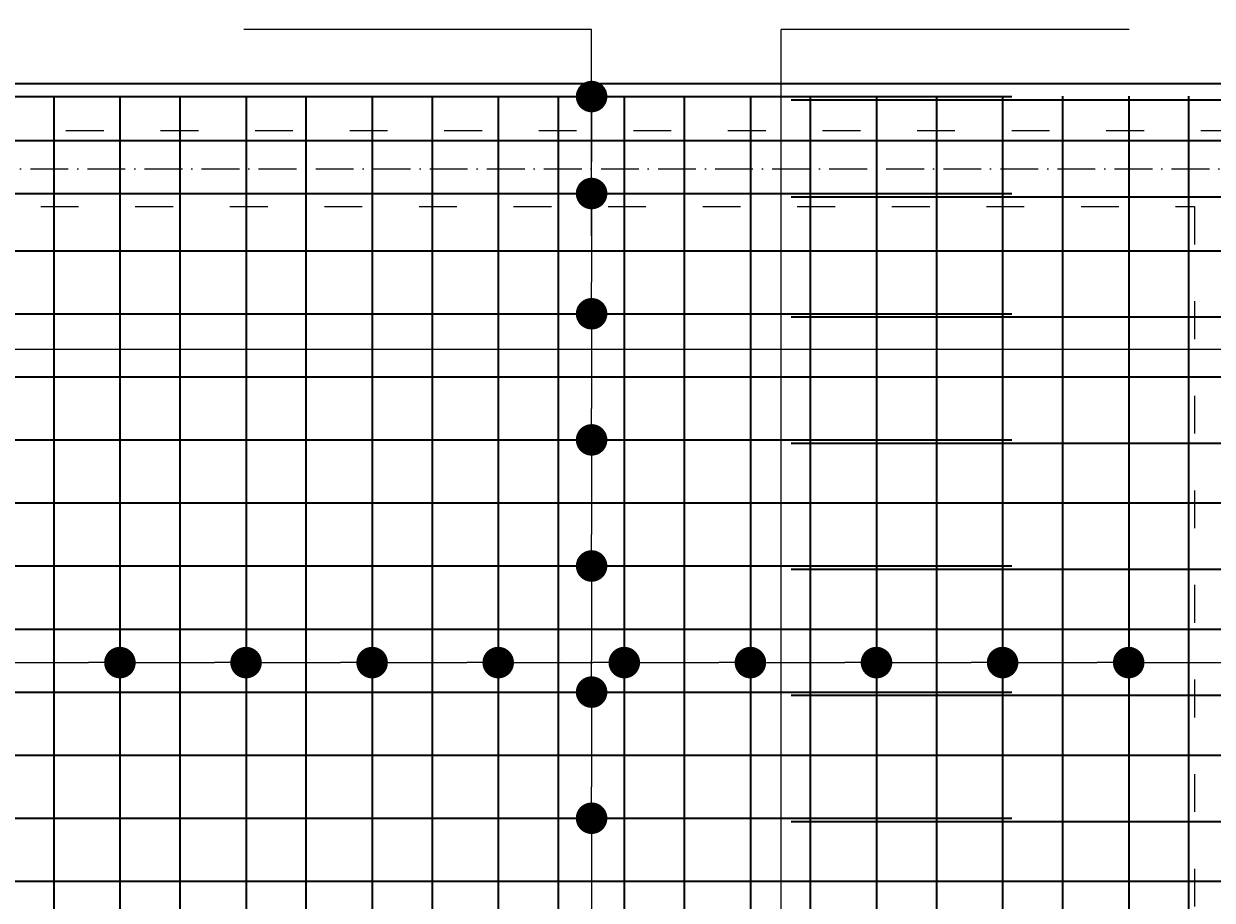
# Model space of a CAD drawing. Header units: millimetres. Extents: x 300938 to 312016, y 11971 to 20881.
# Tile 145 of 239: x 306687 to 307064, y 19347 to 19625. Entities that reach past the tile are written whole.
import ezdxf

# ---------------------------------------------------------------- set-up
doc = ezdxf.new("R2010")
doc.units = ezdxf.units.MM
doc.linetypes.add('ACAD_ISO03W100', pattern=[30, 12, -18])
doc.linetypes.add('ACAD_ISO10W100', pattern=[18, 12, -3, 0, -3])
for name, color, linetype, lineweight in [('konstrukcja', 3, 'Continuous', 35), ('konstrukcja wymiary', 1, 'Continuous', 13), ('osie', 5, 'ACAD_ISO10W100', 13), ('zbrojenie płyty', 141, 'Continuous', 35)]:
    doc.layers.add(name, color=color, linetype=linetype, lineweight=lineweight)
doc.layers.add('przerywane', color=6, linetype='ACAD_ISO03W100')
doc.styles.add('KONSTRUKCJA', font='romand.shx', dxfattribs={"oblique": 10})
doc.styles.get("Standard").update_dxf_attribs({"font": 'romand.shx', "oblique": 10})
doc.dimstyles.new('150', dxfattribs={"dimtxt": 10, "dimasz": 7, "dimexe": 1.25, "dimexo": 0.625, "dimgap": 3, "dimtad": 1, "dimdec": 0, "dimrnd": 0.5, "dimtxsty": 'KONSTRUKCJA', "dimblk": 'ARCHTICK', "dimcen": 2.5, "dimadec": 0, "dimazin": 0, "dimtfac": 1, "dimtdec": 0, "dimtix": 1, "dimtmove": 0, "dimatfit": 3, "dimfxl": 4, "dimfxlon": 1, "dimarcsym": 0})
doc.dimstyles.new('kropki', dxfattribs={"dimtxt": 0.001, "dimasz": 10, "dimexe": 1.25, "dimexo": 0.625, "dimgap": 1, "dimtad": 1, "dimtxsty": 'Standard', "dimblk": 'DOT', "dimcen": 2.5, "dimadec": 0, "dimazin": 0, "dimtfac": 1, "dimtmove": 0, "dimatfit": 3, "dimfxl": 1, "dimfxlon": 1, "dimarcsym": 0})

# ---------------------------------------------------------------- blocks, each defined once
blk = doc.blocks.new('_ArchTick')
at = {"color": 0, "linetype": 'ByBlock', "lineweight": 13, "const_width": 0.15}
blk.add_lwpolyline([(-0.5, -0.5), (0.5, 0.5)], dxfattribs=at)
blk = doc.blocks.new('*D375')
at = {"layer": 'Defpoints', "color": 0, "transparency": 16777216}
for p in [(306650.44, 19685.58), (306650.44, 19591.22), (307070.44, 19591.22)]:
    blk.add_point(p, dxfattribs=at)
at = {"layer": 'konstrukcja wymiary', "color": 0, "lineweight": -2, "transparency": 16777216}
for p, q in [((306650.44, 19681.58), (306650.44, 19686.83)), ((307070.44, 19685.58), (306650.44, 19685.58)), ((307070.44, 19681.58), (307070.44, 19686.83))]:
    blk.add_line(p, q, dxfattribs=at)
at = {"layer": 'konstrukcja wymiary', "color": 0, "lineweight": -2, "transparency": 16777216, "xscale": 7, "yscale": 7, "zscale": 7, "rotation": 180}
blk.add_blockref('_ArchTick', (306650.44, 19685.58), dxfattribs=at)
at = {"layer": 'konstrukcja wymiary', "color": 0, "lineweight": -2, "transparency": 16777216, "xscale": 7, "yscale": 7, "zscale": 7}
blk.add_blockref('_ArchTick', (307070.44, 19685.58), dxfattribs=at)
at = {"layer": 'konstrukcja wymiary', "color": 0, "transparency": 16777216, "insert": (306860.44, 19693.58), "char_height": 10, "attachment_point": 5, "style": 'KONSTRUKCJA'}
blk.add_mtext('420', dxfattribs=at)
blk = doc.blocks.new('*D376')
at = {"layer": 'Defpoints', "color": 0, "transparency": 16777216}
for p in [(308437.44, 19715.58), (306623.44, 19606.22), (308437.44, 19606.22)]:
    blk.add_point(p, dxfattribs=at)
at = {"layer": 'konstrukcja wymiary', "color": 0, "lineweight": -2, "transparency": 16777216}
for p, q in [((306623.44, 19711.58), (306623.44, 19716.83)), ((306623.44, 19715.58), (308437.44, 19715.58)), ((308437.44, 19711.58), (308437.44, 19716.83))]:
    blk.add_line(p, q, dxfattribs=at)
at = {"layer": 'konstrukcja wymiary', "color": 0, "lineweight": -2, "transparency": 16777216, "xscale": 7, "yscale": 7, "zscale": 7, "rotation": 180}
blk.add_blockref('_ArchTick', (306623.44, 19715.58), dxfattribs=at)
at = {"layer": 'konstrukcja wymiary', "color": 0, "lineweight": -2, "transparency": 16777216, "xscale": 7, "yscale": 7, "zscale": 7}
blk.add_blockref('_ArchTick', (308437.44, 19715.58), dxfattribs=at)
at = {"layer": 'konstrukcja wymiary', "color": 0, "transparency": 16777216, "insert": (307530.44, 19723.58), "char_height": 10, "attachment_point": 5, "style": 'KONSTRUKCJA'}
blk.add_mtext('1814', dxfattribs=at)
blk = doc.blocks.new('_Dot')
at = {"color": 0, "linetype": 'ByBlock', "lineweight": -2}
blk.add_line((-0.5, 0), (-1, 0), dxfattribs=at)
at = {"color": 0, "linetype": 'ByBlock', "const_width": 0.5}
blk.add_lwpolyline([(-0.25, 0, 1), (0.25, 0, 1)], format="xyb", close=True, dxfattribs=at)
blk = doc.blocks.new('*D377')
at = {"layer": 'Defpoints', "color": 0, "transparency": 16777216}
for p in [(306856.56, 19602.14), (306856.56, 19571.38), (306867.19, 19571.38)]:
    blk.add_point(p, dxfattribs=at)
at = {"layer": 'konstrukcja wymiary', "color": 0, "lineweight": -2, "transparency": 16777216}
for p, q in [((306866.19, 19602.14), (306868.44, 19602.14)), ((306867.19, 19592.14), (306867.19, 19581.38)), ((306866.19, 19571.38), (306868.44, 19571.38))]:
    blk.add_line(p, q, dxfattribs=at)
at = {"layer": 'konstrukcja wymiary', "color": 0, "lineweight": -2, "transparency": 16777216, "xscale": 10, "yscale": 10, "zscale": 10}
for p, rotation in [((306867.19, 19602.14), 90), ((306867.19, 19571.38), 270)]:
    blk.add_blockref('_Dot', p, dxfattribs=dict(at, rotation=rotation))
at = {"layer": 'konstrukcja wymiary', "color": 0, "transparency": 16777216, "insert": (306866.19, 19586.76), "char_height": 0.001, "attachment_point": 5, "rotation": 90}
blk.add_mtext('30,77', dxfattribs=at)
blk = doc.blocks.new('*D378')
at = {"layer": 'Defpoints', "color": 0, "transparency": 16777216}
for p in [(306856.56, 19571.38), (306837.56, 19533.24), (306867.19, 19533.24)]:
    blk.add_point(p, dxfattribs=at)
at = {"layer": 'konstrukcja wymiary', "color": 0, "lineweight": -2, "transparency": 16777216}
for p, q in [((306866.19, 19571.38), (306868.44, 19571.38)), ((306867.19, 19561.38), (306867.19, 19543.24)), ((306866.19, 19533.24), (306868.44, 19533.24))]:
    blk.add_line(p, q, dxfattribs=at)
at = {"layer": 'konstrukcja wymiary', "color": 0, "lineweight": -2, "transparency": 16777216, "xscale": 10, "yscale": 10, "zscale": 10}
for p, rotation in [((306867.19, 19571.38), 90), ((306867.19, 19533.24), 270)]:
    blk.add_blockref('_Dot', p, dxfattribs=dict(at, rotation=rotation))
at = {"layer": 'konstrukcja wymiary', "color": 0, "transparency": 16777216, "insert": (306866.19, 19552.31), "char_height": 0.001, "attachment_point": 5, "rotation": 90}
blk.add_mtext('38,13', dxfattribs=at)
blk = doc.blocks.new('*D379')
at = {"layer": 'Defpoints', "color": 0, "transparency": 16777216}
for p in [(306837.56, 19533.24), (306856.56, 19493.24), (306867.19, 19493.24)]:
    blk.add_point(p, dxfattribs=at)
at = {"layer": 'konstrukcja wymiary', "color": 0, "lineweight": -2, "transparency": 16777216}
for p, q in [((306866.19, 19533.24), (306868.44, 19533.24)), ((306867.19, 19523.24), (306867.19, 19503.24)), ((306866.19, 19493.24), (306868.44, 19493.24))]:
    blk.add_line(p, q, dxfattribs=at)
at = {"layer": 'konstrukcja wymiary', "color": 0, "lineweight": -2, "transparency": 16777216, "xscale": 10, "yscale": 10, "zscale": 10}
for p, rotation in [((306867.19, 19533.24), 90), ((306867.19, 19493.24), 270)]:
    blk.add_blockref('_Dot', p, dxfattribs=dict(at, rotation=rotation))
at = {"layer": 'konstrukcja wymiary', "color": 0, "transparency": 16777216, "insert": (306866.19, 19513.24), "char_height": 0.001, "attachment_point": 5, "rotation": 90}
blk.add_mtext('40', dxfattribs=at)
blk = doc.blocks.new('*D380')
at = {"layer": 'Defpoints', "color": 0, "transparency": 16777216}
for p in [(306856.56, 19493.24), (306856.56, 19453.24), (306867.19, 19453.24)]:
    blk.add_point(p, dxfattribs=at)
at = {"layer": 'konstrukcja wymiary', "color": 0, "lineweight": -2, "transparency": 16777216}
for p, q in [((306866.19, 19493.24), (306868.44, 19493.24)), ((306867.19, 19483.24), (306867.19, 19463.24)), ((306866.19, 19453.24), (306868.44, 19453.24))]:
    blk.add_line(p, q, dxfattribs=at)
at = {"layer": 'konstrukcja wymiary', "color": 0, "lineweight": -2, "transparency": 16777216, "xscale": 10, "yscale": 10, "zscale": 10}
for p, rotation in [((306867.19, 19493.24), 90), ((306867.19, 19453.24), 270)]:
    blk.add_blockref('_Dot', p, dxfattribs=dict(at, rotation=rotation))
at = {"layer": 'konstrukcja wymiary', "color": 0, "transparency": 16777216, "insert": (306866.19, 19473.24), "char_height": 0.001, "attachment_point": 5, "rotation": 90}
blk.add_mtext('40', dxfattribs=at)
blk = doc.blocks.new('*D381')
at = {"layer": 'Defpoints', "color": 0, "transparency": 16777216}
for p in [(306856.56, 19453.24), (306856.56, 19413.24), (306867.19, 19413.24)]:
    blk.add_point(p, dxfattribs=at)
at = {"layer": 'konstrukcja wymiary', "color": 0, "lineweight": -2, "transparency": 16777216}
for p, q in [((306866.19, 19453.24), (306868.44, 19453.24)), ((306867.19, 19443.24), (306867.19, 19423.24)), ((306866.19, 19413.24), (306868.44, 19413.24))]:
    blk.add_line(p, q, dxfattribs=at)
at = {"layer": 'konstrukcja wymiary', "color": 0, "lineweight": -2, "transparency": 16777216, "xscale": 10, "yscale": 10, "zscale": 10}
for p, rotation in [((306867.19, 19453.24), 90), ((306867.19, 19413.24), 270)]:
    blk.add_blockref('_Dot', p, dxfattribs=dict(at, rotation=rotation))
at = {"layer": 'konstrukcja wymiary', "color": 0, "transparency": 16777216, "insert": (306866.19, 19433.24), "char_height": 0.001, "attachment_point": 5, "rotation": 90}
blk.add_mtext('40', dxfattribs=at)
blk = doc.blocks.new('*D382')
at = {"layer": 'Defpoints', "color": 0, "transparency": 16777216}
for p in [(306856.56, 19413.24), (306856.56, 19373.24), (306867.19, 19373.24)]:
    blk.add_point(p, dxfattribs=at)
at = {"layer": 'konstrukcja wymiary', "color": 0, "lineweight": -2, "transparency": 16777216}
for p, q in [((306866.19, 19413.24), (306868.44, 19413.24)), ((306867.19, 19403.24), (306867.19, 19383.24)), ((306866.19, 19373.24), (306868.44, 19373.24))]:
    blk.add_line(p, q, dxfattribs=at)
at = {"layer": 'konstrukcja wymiary', "color": 0, "lineweight": -2, "transparency": 16777216, "xscale": 10, "yscale": 10, "zscale": 10}
for p, rotation in [((306867.19, 19413.24), 90), ((306867.19, 19373.24), 270)]:
    blk.add_blockref('_Dot', p, dxfattribs=dict(at, rotation=rotation))
at = {"layer": 'konstrukcja wymiary', "color": 0, "transparency": 16777216, "insert": (306866.19, 19393.24), "char_height": 0.001, "attachment_point": 5, "rotation": 90}
blk.add_mtext('40', dxfattribs=at)
blk = doc.blocks.new('*D383')
at = {"layer": 'Defpoints', "color": 0, "transparency": 16777216}
for p in [(306856.56, 19373.24), (306856.56, 19333.24), (306867.19, 19333.24)]:
    blk.add_point(p, dxfattribs=at)
at = {"layer": 'konstrukcja wymiary', "color": 0, "lineweight": -2, "transparency": 16777216}
for p, q in [((306866.19, 19373.24), (306868.44, 19373.24)), ((306867.19, 19363.24), (306867.19, 19343.24)), ((306866.19, 19333.24), (306868.44, 19333.24))]:
    blk.add_line(p, q, dxfattribs=at)
at = {"layer": 'konstrukcja wymiary', "color": 0, "lineweight": -2, "transparency": 16777216, "xscale": 10, "yscale": 10, "zscale": 10}
for p, rotation in [((306867.19, 19373.24), 90), ((306867.19, 19333.24), 270)]:
    blk.add_blockref('_Dot', p, dxfattribs=dict(at, rotation=rotation))
at = {"layer": 'konstrukcja wymiary', "color": 0, "transparency": 16777216, "insert": (306866.19, 19353.24), "char_height": 0.001, "attachment_point": 5, "rotation": 90}
blk.add_mtext('40', dxfattribs=at)
blk = doc.blocks.new('*D535')
at = {"layer": 'Defpoints', "color": 0, "transparency": 16777216}
for p in [(306717.56, 19422.6), (306677.56, 19413.24), (306717.56, 19413.24)]:
    blk.add_point(p, dxfattribs=at)
at = {"layer": 'konstrukcja wymiary', "color": 0, "lineweight": -2, "transparency": 16777216}
for p, q in [((306677.56, 19421.6), (306677.56, 19423.85)), ((306717.56, 19421.6), (306717.56, 19423.85)), ((306687.56, 19422.6), (306707.56, 19422.6))]:
    blk.add_line(p, q, dxfattribs=at)
at = {"layer": 'konstrukcja wymiary', "color": 0, "lineweight": -2, "transparency": 16777216, "xscale": 10, "yscale": 10, "zscale": 10, "rotation": 180}
blk.add_blockref('_Dot', (306677.56, 19422.6), dxfattribs=at)
at = {"layer": 'konstrukcja wymiary', "color": 0, "lineweight": -2, "transparency": 16777216, "xscale": 10, "yscale": 10, "zscale": 10}
blk.add_blockref('_Dot', (306717.56, 19422.6), dxfattribs=at)
at = {"layer": 'konstrukcja wymiary', "color": 0, "transparency": 16777216, "insert": (306697.56, 19423.61), "char_height": 0.001, "attachment_point": 5}
blk.add_mtext('40', dxfattribs=at)
blk = doc.blocks.new('*D536')
at = {"layer": 'Defpoints', "color": 0, "transparency": 16777216}
for p in [(306757.56, 19422.6), (306717.56, 19413.24), (306757.56, 19413.24)]:
    blk.add_point(p, dxfattribs=at)
at = {"layer": 'konstrukcja wymiary', "color": 0, "lineweight": -2, "transparency": 16777216}
for p, q in [((306717.56, 19421.6), (306717.56, 19423.85)), ((306757.56, 19421.6), (306757.56, 19423.85)), ((306727.56, 19422.6), (306747.56, 19422.6))]:
    blk.add_line(p, q, dxfattribs=at)
at = {"layer": 'konstrukcja wymiary', "color": 0, "lineweight": -2, "transparency": 16777216, "xscale": 10, "yscale": 10, "zscale": 10, "rotation": 180}
blk.add_blockref('_Dot', (306717.56, 19422.6), dxfattribs=at)
at = {"layer": 'konstrukcja wymiary', "color": 0, "lineweight": -2, "transparency": 16777216, "xscale": 10, "yscale": 10, "zscale": 10}
blk.add_blockref('_Dot', (306757.56, 19422.6), dxfattribs=at)
at = {"layer": 'konstrukcja wymiary', "color": 0, "transparency": 16777216, "insert": (306737.56, 19423.61), "char_height": 0.001, "attachment_point": 5}
blk.add_mtext('40', dxfattribs=at)
blk = doc.blocks.new('*D537')
at = {"layer": 'Defpoints', "color": 0, "transparency": 16777216}
for p in [(306797.56, 19422.6), (306757.56, 19413.24), (306797.56, 19413.24)]:
    blk.add_point(p, dxfattribs=at)
at = {"layer": 'konstrukcja wymiary', "color": 0, "lineweight": -2, "transparency": 16777216}
for p, q in [((306757.56, 19421.6), (306757.56, 19423.85)), ((306797.56, 19421.6), (306797.56, 19423.85)), ((306767.56, 19422.6), (306787.56, 19422.6))]:
    blk.add_line(p, q, dxfattribs=at)
at = {"layer": 'konstrukcja wymiary', "color": 0, "lineweight": -2, "transparency": 16777216, "xscale": 10, "yscale": 10, "zscale": 10, "rotation": 180}
blk.add_blockref('_Dot', (306757.56, 19422.6), dxfattribs=at)
at = {"layer": 'konstrukcja wymiary', "color": 0, "lineweight": -2, "transparency": 16777216, "xscale": 10, "yscale": 10, "zscale": 10}
blk.add_blockref('_Dot', (306797.56, 19422.6), dxfattribs=at)
at = {"layer": 'konstrukcja wymiary', "color": 0, "transparency": 16777216, "insert": (306777.56, 19423.61), "char_height": 0.001, "attachment_point": 5}
blk.add_mtext('40', dxfattribs=at)
blk = doc.blocks.new('*D538')
at = {"layer": 'Defpoints', "color": 0, "transparency": 16777216}
for p in [(306837.56, 19422.6), (306797.56, 19413.24), (306837.56, 19413.24)]:
    blk.add_point(p, dxfattribs=at)
at = {"layer": 'konstrukcja wymiary', "color": 0, "lineweight": -2, "transparency": 16777216}
for p, q in [((306797.56, 19421.6), (306797.56, 19423.85)), ((306837.56, 19421.6), (306837.56, 19423.85)), ((306807.56, 19422.6), (306827.56, 19422.6))]:
    blk.add_line(p, q, dxfattribs=at)
at = {"layer": 'konstrukcja wymiary', "color": 0, "lineweight": -2, "transparency": 16777216, "xscale": 10, "yscale": 10, "zscale": 10, "rotation": 180}
blk.add_blockref('_Dot', (306797.56, 19422.6), dxfattribs=at)
at = {"layer": 'konstrukcja wymiary', "color": 0, "lineweight": -2, "transparency": 16777216, "xscale": 10, "yscale": 10, "zscale": 10}
blk.add_blockref('_Dot', (306837.56, 19422.6), dxfattribs=at)
at = {"layer": 'konstrukcja wymiary', "color": 0, "transparency": 16777216, "insert": (306817.56, 19423.61), "char_height": 0.001, "attachment_point": 5}
blk.add_mtext('40', dxfattribs=at)
blk = doc.blocks.new('*D539')
at = {"layer": 'Defpoints', "color": 0, "transparency": 16777216}
for p in [(306877.56, 19422.6), (306837.56, 19413.24), (306877.56, 19413.24)]:
    blk.add_point(p, dxfattribs=at)
at = {"layer": 'konstrukcja wymiary', "color": 0, "lineweight": -2, "transparency": 16777216}
for p, q in [((306837.56, 19421.6), (306837.56, 19423.85)), ((306877.56, 19421.6), (306877.56, 19423.85)), ((306847.56, 19422.6), (306867.56, 19422.6))]:
    blk.add_line(p, q, dxfattribs=at)
at = {"layer": 'konstrukcja wymiary', "color": 0, "lineweight": -2, "transparency": 16777216, "xscale": 10, "yscale": 10, "zscale": 10, "rotation": 180}
blk.add_blockref('_Dot', (306837.56, 19422.6), dxfattribs=at)
at = {"layer": 'konstrukcja wymiary', "color": 0, "lineweight": -2, "transparency": 16777216, "xscale": 10, "yscale": 10, "zscale": 10}
blk.add_blockref('_Dot', (306877.56, 19422.6), dxfattribs=at)
at = {"layer": 'konstrukcja wymiary', "color": 0, "transparency": 16777216, "insert": (306857.56, 19423.61), "char_height": 0.001, "attachment_point": 5}
blk.add_mtext('40', dxfattribs=at)
blk = doc.blocks.new('*D540')
at = {"layer": 'Defpoints', "color": 0, "transparency": 16777216}
for p in [(306917.56, 19422.6), (306877.56, 19413.24), (306917.56, 19413.24)]:
    blk.add_point(p, dxfattribs=at)
at = {"layer": 'konstrukcja wymiary', "color": 0, "lineweight": -2, "transparency": 16777216}
for p, q in [((306877.56, 19421.6), (306877.56, 19423.85)), ((306917.56, 19421.6), (306917.56, 19423.85)), ((306887.56, 19422.6), (306907.56, 19422.6))]:
    blk.add_line(p, q, dxfattribs=at)
at = {"layer": 'konstrukcja wymiary', "color": 0, "lineweight": -2, "transparency": 16777216, "xscale": 10, "yscale": 10, "zscale": 10, "rotation": 180}
blk.add_blockref('_Dot', (306877.56, 19422.6), dxfattribs=at)
at = {"layer": 'konstrukcja wymiary', "color": 0, "lineweight": -2, "transparency": 16777216, "xscale": 10, "yscale": 10, "zscale": 10}
blk.add_blockref('_Dot', (306917.56, 19422.6), dxfattribs=at)
at = {"layer": 'konstrukcja wymiary', "color": 0, "transparency": 16777216, "insert": (306897.56, 19423.61), "char_height": 0.001, "attachment_point": 5}
blk.add_mtext('40', dxfattribs=at)
blk = doc.blocks.new('*D541')
at = {"layer": 'Defpoints', "color": 0, "transparency": 16777216}
for p in [(306957.56, 19422.6), (306917.56, 19413.24), (306957.56, 19413.24)]:
    blk.add_point(p, dxfattribs=at)
at = {"layer": 'konstrukcja wymiary', "color": 0, "lineweight": -2, "transparency": 16777216}
for p, q in [((306917.56, 19421.6), (306917.56, 19423.85)), ((306957.56, 19421.6), (306957.56, 19423.85)), ((306927.56, 19422.6), (306947.56, 19422.6))]:
    blk.add_line(p, q, dxfattribs=at)
at = {"layer": 'konstrukcja wymiary', "color": 0, "lineweight": -2, "transparency": 16777216, "xscale": 10, "yscale": 10, "zscale": 10, "rotation": 180}
blk.add_blockref('_Dot', (306917.56, 19422.6), dxfattribs=at)
at = {"layer": 'konstrukcja wymiary', "color": 0, "lineweight": -2, "transparency": 16777216, "xscale": 10, "yscale": 10, "zscale": 10}
blk.add_blockref('_Dot', (306957.56, 19422.6), dxfattribs=at)
at = {"layer": 'konstrukcja wymiary', "color": 0, "transparency": 16777216, "insert": (306937.56, 19423.61), "char_height": 0.001, "attachment_point": 5}
blk.add_mtext('40', dxfattribs=at)
blk = doc.blocks.new('*D542')
at = {"layer": 'Defpoints', "color": 0, "transparency": 16777216}
for p in [(306997.56, 19422.6), (306957.56, 19413.24), (306997.56, 19412.24)]:
    blk.add_point(p, dxfattribs=at)
at = {"layer": 'konstrukcja wymiary', "color": 0, "lineweight": -2, "transparency": 16777216}
for p, q in [((306957.56, 19421.6), (306957.56, 19423.85)), ((306997.56, 19421.6), (306997.56, 19423.85)), ((306967.56, 19422.6), (306987.56, 19422.6))]:
    blk.add_line(p, q, dxfattribs=at)
at = {"layer": 'konstrukcja wymiary', "color": 0, "lineweight": -2, "transparency": 16777216, "xscale": 10, "yscale": 10, "zscale": 10, "rotation": 180}
blk.add_blockref('_Dot', (306957.56, 19422.6), dxfattribs=at)
at = {"layer": 'konstrukcja wymiary', "color": 0, "lineweight": -2, "transparency": 16777216, "xscale": 10, "yscale": 10, "zscale": 10}
blk.add_blockref('_Dot', (306997.56, 19422.6), dxfattribs=at)
at = {"layer": 'konstrukcja wymiary', "color": 0, "transparency": 16777216, "insert": (306977.56, 19423.61), "char_height": 0.001, "attachment_point": 5}
blk.add_mtext('40', dxfattribs=at)
blk = doc.blocks.new('*D543')
at = {"layer": 'Defpoints', "color": 0, "transparency": 16777216}
for p in [(307037.56, 19422.6), (306997.56, 19412.24), (307037.56, 19412.24)]:
    blk.add_point(p, dxfattribs=at)
at = {"layer": 'konstrukcja wymiary', "color": 0, "lineweight": -2, "transparency": 16777216}
for p, q in [((306997.56, 19421.6), (306997.56, 19423.85)), ((307037.56, 19421.6), (307037.56, 19423.85)), ((307007.56, 19422.6), (307027.56, 19422.6))]:
    blk.add_line(p, q, dxfattribs=at)
at = {"layer": 'konstrukcja wymiary', "color": 0, "lineweight": -2, "transparency": 16777216, "xscale": 10, "yscale": 10, "zscale": 10, "rotation": 180}
blk.add_blockref('_Dot', (306997.56, 19422.6), dxfattribs=at)
at = {"layer": 'konstrukcja wymiary', "color": 0, "lineweight": -2, "transparency": 16777216, "xscale": 10, "yscale": 10, "zscale": 10}
blk.add_blockref('_Dot', (307037.56, 19422.6), dxfattribs=at)
at = {"layer": 'konstrukcja wymiary', "color": 0, "transparency": 16777216, "insert": (307017.56, 19423.61), "char_height": 0.001, "attachment_point": 5}
blk.add_mtext('40', dxfattribs=at)
blk = doc.blocks.new('*D544')
at = {"layer": 'Defpoints', "color": 0, "transparency": 16777216}
for p in [(307077.56, 19422.6), (307037.56, 19412.24), (307077.56, 19412.24)]:
    blk.add_point(p, dxfattribs=at)
at = {"layer": 'konstrukcja wymiary', "color": 0, "lineweight": -2, "transparency": 16777216}
for p, q in [((307037.56, 19421.6), (307037.56, 19423.85)), ((307077.56, 19421.6), (307077.56, 19423.85)), ((307047.56, 19422.6), (307067.56, 19422.6))]:
    blk.add_line(p, q, dxfattribs=at)
at = {"layer": 'konstrukcja wymiary', "color": 0, "lineweight": -2, "transparency": 16777216, "xscale": 10, "yscale": 10, "zscale": 10, "rotation": 180}
blk.add_blockref('_Dot', (307037.56, 19422.6), dxfattribs=at)
at = {"layer": 'konstrukcja wymiary', "color": 0, "lineweight": -2, "transparency": 16777216, "xscale": 10, "yscale": 10, "zscale": 10}
blk.add_blockref('_Dot', (307077.56, 19422.6), dxfattribs=at)
at = {"layer": 'konstrukcja wymiary', "color": 0, "transparency": 16777216, "insert": (307057.56, 19423.61), "char_height": 0.001, "attachment_point": 5}
blk.add_mtext('40', dxfattribs=at)

msp = doc.modelspace()

# ---------------------------------------------------------------- linework, layer by layer
at = {"layer": 'konstrukcja'}
msp.add_lwpolyline([(307297.44, 18337.224), (306623.44, 18337.224), (306623.44, 19606.224), (308437.44, 19606.224), (308437.44, 18337.224), (307763.44, 18337.224)], dxfattribs=at)
at = {"layer": 'konstrukcja wymiary'}
for p, q in [((306867.189, 19623.437), (306756.857, 19623.437)), ((306867.189, 19557.948), (306867.189, 19623.437)), ((306927.353, 18394.202), (306927.353, 19623.437)), ((307037.686, 19623.437), (306927.353, 19623.437)), ((307343.558, 19521.869), (306552.526, 19521.869))]:
    msp.add_line(p, q, dxfattribs=at)
at = {"layer": 'osie'}
msp.add_line((306435.771, 19579.224), (308458.51, 19579.224), dxfattribs=at)
at = {"layer": 'przerywane'}
for p, q in [((308422.44, 19591.224), (306638.44, 19591.224)), ((306662.44, 19567.224), (307058.44, 19567.224)), ((307058.44, 19567.224), (307058.44, 19011.224))]:
    msp.add_line(p, q, dxfattribs=at)
at = {"layer": 'zbrojenie płyty'}
for p, q in [((306627.44, 19602.143), (307000.44, 19602.143)), ((306696.558, 19602.224), (306696.558, 18602.224)), ((306717.558, 19602.224), (306717.558, 19271.224)), ((306736.558, 19602.224), (306736.558, 18602.224)), ((306757.558, 19602.224), (306757.558, 19271.224)), ((306776.558, 19602.224), (306776.558, 18602.224)), ((306797.558, 19602.224), (306797.558, 19271.224)), ((306816.558, 19602.224), (306816.558, 18602.224)), ((306837.558, 19602.224), (306837.558, 19271.224)), ((306856.558, 19602.224), (306856.558, 18602.224)), ((306877.558, 19602.224), (306877.558, 19271.224)), ((306896.558, 19602.224), (306896.558, 18602.224)), ((306917.558, 19602.224), (306917.558, 19271.224)), ((306930.44, 19601.143), (308130.44, 19601.143)), ((306936.558, 19602.224), (306936.558, 18602.224)), ((306957.558, 19602.224), (306957.558, 19271.224)), ((306976.558, 19602.224), (306976.558, 18602.224)), ((306997.558, 19602.224), (306997.558, 19271.224)), ((307016.558, 19602.224), (307016.558, 18602.224)), ((307037.558, 19602.224), (307037.558, 19271.224)), ((307056.558, 19602.224), (307056.558, 18602.224)), ((306627.44, 19588.243), (307302.132, 19588.243)), ((306627.44, 19571.377), (307000.44, 19571.377)), ((306930.44, 19570.377), (308130.44, 19570.377)), ((306627.44, 19553.243), (307302.132, 19553.243)), ((306627.44, 19533.243), (307000.44, 19533.243)), ((306930.44, 19532.243), (308130.44, 19532.243)), ((306627.44, 19513.243), (307302.132, 19513.243)), ((306627.44, 19493.243), (307000.44, 19493.243)), ((306930.44, 19492.243), (308130.44, 19492.243)), ((306627.44, 19473.243), (307302.132, 19473.243)), ((306627.44, 19453.243), (307000.44, 19453.243)), ((306930.44, 19452.243), (308130.44, 19452.243)), ((306627.44, 19433.243), (307302.132, 19433.243)), ((306627.44, 19413.243), (307000.44, 19413.243)), ((306930.44, 19412.243), (308130.44, 19412.243)), ((306627.44, 19393.243), (307302.132, 19393.243)), ((306627.44, 19373.243), (307000.44, 19373.243)), ((306930.44, 19372.243), (308130.44, 19372.243)), ((306627.44, 19353.243), (307302.132, 19353.243))]:
    msp.add_line(p, q, dxfattribs=at)

# ---------------------------------------------------------------- dimensions: what is measured, and where the dimension line sits
at = {"layer": 'konstrukcja wymiary'}
for base, p1, p2, dimstyle, picture, middle in [((308437.44, 19715.584), (306623.44, 19606.224), (308437.44, 19606.224), '150', '*D376', (307530.44, 19723.584)), ((306650.44, 19685.584), (307070.44, 19591.224), (306650.44, 19591.224), '150', '*D375', (306860.44, 19693.584)), ((306717.558, 19422.605), (306677.558, 19413.243), (306717.558, 19413.243), 'kropki', '*D535', (306697.558, 19423.605)), ((306757.558, 19422.605), (306717.558, 19413.243), (306757.558, 19413.243), 'kropki', '*D536', (306737.558, 19423.605)), ((306797.558, 19422.605), (306757.558, 19413.243), (306797.558, 19413.243), 'kropki', '*D537', (306777.558, 19423.605)), ((306837.558, 19422.605), (306797.558, 19413.243), (306837.558, 19413.243), 'kropki', '*D538', (306817.558, 19423.605)), ((306877.558, 19422.605), (306837.558, 19413.243), (306877.558, 19413.243), 'kropki', '*D539', (306857.558, 19423.605)), ((306917.558, 19422.605), (306877.558, 19413.243), (306917.558, 19413.243), 'kropki', '*D540', (306897.558, 19423.605)), ((306957.558, 19422.605), (306917.558, 19413.243), (306957.558, 19413.243), 'kropki', '*D541', (306937.558, 19423.605)), ((306997.558, 19422.605), (306957.558, 19413.243), (306997.558, 19412.243), 'kropki', '*D542', (306977.558, 19423.605)), ((307037.558, 19422.605), (306997.558, 19412.243), (307037.558, 19412.243), 'kropki', '*D543', (307017.558, 19423.605)), ((307077.558, 19422.605), (307037.558, 19412.243), (307077.558, 19412.243), 'kropki', '*D544', (307057.558, 19423.605))]:
    dim = msp.add_linear_dim(base=base, p1=p1, p2=p2, dimstyle=dimstyle, override={"dimtmove": 1}, dxfattribs=at)
    dim.commit()
    dim.dimension.update_dxf_attribs({"geometry": picture, "text_midpoint": middle})
dim = msp.add_linear_dim(base=(306867.189, 19571.377), p1=(306856.558, 19602.143), p2=(306856.558, 19571.377), angle=90, dimstyle='kropki', dxfattribs=at)
dim.commit()
dim.dimension.update_dxf_attribs({"geometry": '*D377', "text_midpoint": (306866.188, 19586.76)})
for base, p1, p2, picture, middle in [((306867.189, 19533.243), (306856.558, 19571.377), (306837.558, 19533.243), '*D378', (306866.188, 19552.31)), ((306867.189, 19493.243), (306837.558, 19533.243), (306856.558, 19493.243), '*D379', (306866.188, 19513.243)), ((306867.189, 19453.243), (306856.558, 19493.243), (306856.558, 19453.243), '*D380', (306866.188, 19473.243)), ((306867.189, 19413.243), (306856.558, 19453.243), (306856.558, 19413.243), '*D381', (306866.188, 19433.243)), ((306867.189, 19373.243), (306856.558, 19413.243), (306856.558, 19373.243), '*D382', (306866.188, 19393.243)), ((306867.189, 19333.243), (306856.558, 19373.243), (306856.558, 19333.243), '*D383', (306866.188, 19353.243))]:
    dim = msp.add_linear_dim(base=base, p1=p1, p2=p2, angle=90, dimstyle='kropki', override={"dimtmove": 1}, dxfattribs=at)
    dim.commit()
    dim.dimension.update_dxf_attribs({"geometry": picture, "text_midpoint": middle})

doc.saveas('drawing.dxf')
